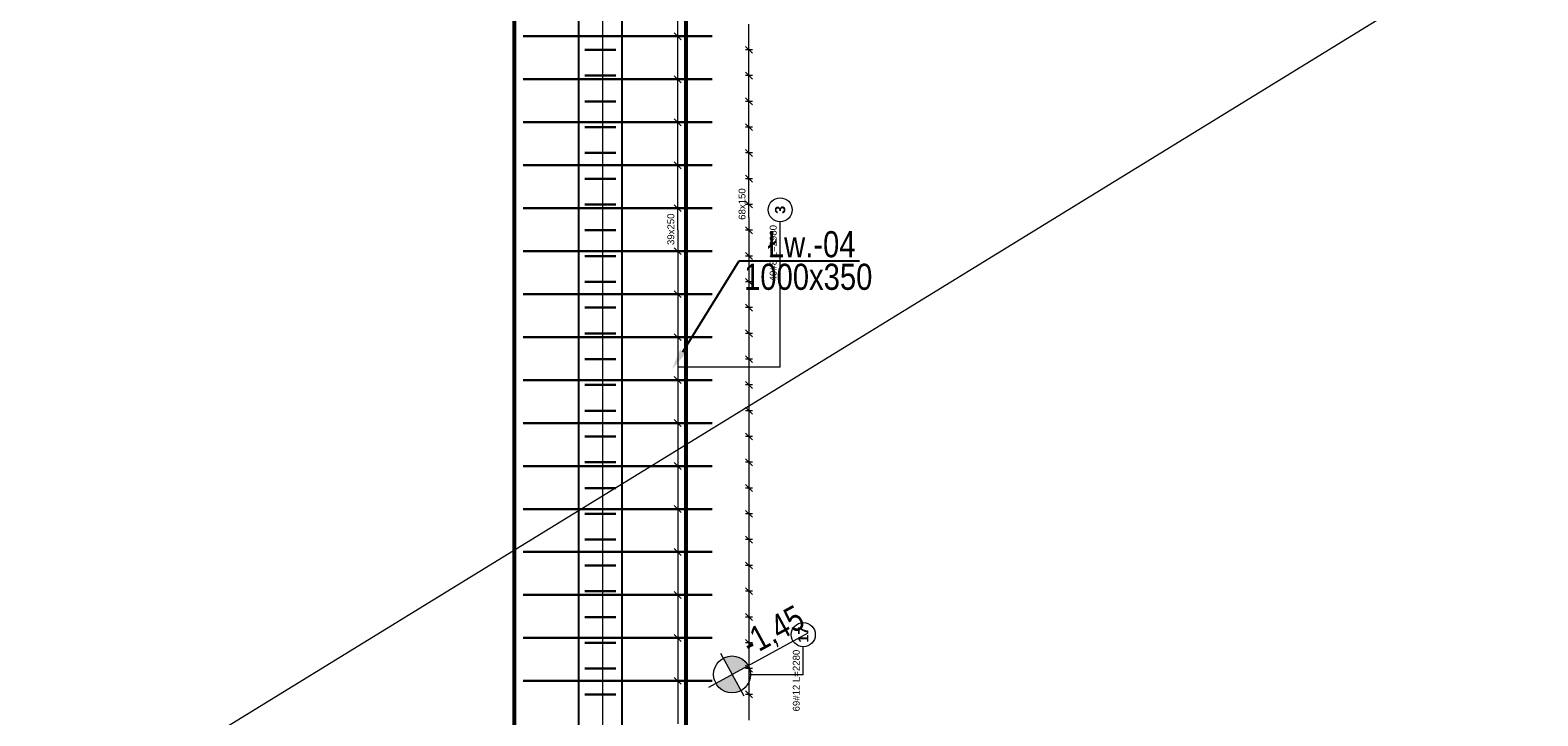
# Model space of a CAD drawing. Extents: x -274995 to 107519, y -337635 to 244261.
# Tile 43 of 49: x 56429 to 65203, y -19084 to -15095. Entities that reach past the tile are written whole.
import ezdxf

# ---------------------------------------------------------------- set-up
doc = ezdxf.new("R2010")
doc.units = 0
doc.header["$LTSCALE"] = 10
doc.header["$MEASUREMENT"] = 0
for name, color, linetype, lineweight in [('P-Linia1a', 142, 'Continuous', 53), ('P-Opis', 1, 'Continuous', 18), ('P-Opis fundamenty', 193, 'Continuous', 9), ('P-Szraf - Ściana wypełniająca', 171, 'Continuous', 0), ('P-Wymiar', 254, 'Continuous', 9), ('P-Ściana żelbetowa', 50, 'Continuous', 30)]:
    doc.layers.add(name, color=color, linetype=linetype, lineweight=lineweight)
doc.layers.add('RCAD_opis rozkładu', color=7, linetype='Continuous')
doc.layers.add('RCAD_rozkład pręta', color=7, linetype='Continuous')
doc.styles.add('_Fd Opis', font='arial.ttf', dxfattribs={"width": 0.8})
doc.styles.add('style1', font='arial.ttf')
doc.styles.add('style3', font='arialbd.ttf')

msp = doc.modelspace()

# ---------------------------------------------------------------- hatches: boundary and pattern name
at = {"layer": 'P-Opis'}
h = msp.add_hatch(color=1, dxfattribs=at)
h.dxf.hatch_style = 1
h.paths.add_polyline_path([(60513.58178, -18843.20461), (60419.23357, -18894.57754, 0.4142135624), (60564.95471, -18937.55283)])
h.paths.add_polyline_path([(60462.20885, -18748.8564), (60513.58178, -18843.20461), (60607.92999, -18791.83169, 0.4142135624)])

# ---------------------------------------------------------------- linework, layer by layer
at = {"layer": 'P-Linia1a'}
for p, q in [((59247.5546, -24425.22732), (59247.5546, -11330.22866)), ((60247.5546, -24425.22732), (60247.5546, -11330.22866))]:
    msp.add_line(p, q, dxfattribs=at)
at = {"layer": 'P-Opis', "color": 1}
for p, q in [((60378.66291, -18916.6684), (60957.04243, -18601.73876)), ((60445.68198, -18718.50421), (60581.48158, -18967.90502))]:
    msp.add_line(p, q, dxfattribs=at)
msp.add_circle((60513.58178, -18843.20461), 107.42794, dxfattribs=at)
at = {"layer": 'P-Opis fundamenty', "linetype": 'ByBlock', "lineweight": -2}
msp.add_line((60554.48943, -16437.65633), (61255.18551, -16437.65633), dxfattribs=at)
msp.add_lwpolyline([(60227.65198, -16965.62451), (60554.48943, -16437.65633)], dxfattribs=at)
at = {"layer": 'P-Opis fundamenty'}
msp.add_solid([(60244.65729, -16976.1516), (60164.48943, -17067.65633), (60210.64668, -16955.09742)], dxfattribs=at)
at = {"layer": 'P-Szraf - Ściana wypełniająca', "color": 4}
msp.add_line((59760.19177, -10821.64548), (59760.19177, -21225.22732), dxfattribs=at)
at = {"layer": 'P-Wymiar', "color": 3}
msp.add_lwpolyline([(42403.52009, -28462.66789), (73922.57125, -9105.20304)], dxfattribs=at)
at = {"layer": 'P-Ściana żelbetowa', "lineweight": 25}
for p, q in [((59622.5546, -24800.22732), (59622.5546, -10955.22866)), ((59872.5546, -10955.22866), (59872.5546, -24800.22732))]:
    msp.add_line(p, q, dxfattribs=at)
at = {"layer": 'RCAD_opis rozkładu', "color": 8, "lineweight": 0}
for p, q in [((60197.5546, -15130.72492), (60197.5546, -14880.72492)), ((60611.84109, -15209.08337), (60611.84109, -15059.08337)), ((60217.5546, -15150.72492), (60177.5546, -15110.72492)), ((60177.5546, -15130.72492), (60217.5546, -15130.72492)), ((60197.5546, -15380.72492), (60197.5546, -15130.72492)), ((60631.84109, -15229.08337), (60591.84109, -15189.08337)), ((60631.84109, -15209.08337), (60591.84109, -15209.08337)), ((60611.84109, -15359.08337), (60611.84109, -15209.08337)), ((60631.84109, -15379.08337), (60591.84109, -15339.08337)), ((60217.5546, -15400.72492), (60177.5546, -15360.72492)), ((60177.5546, -15380.72492), (60217.5546, -15380.72492)), ((60197.5546, -15630.72492), (60197.5546, -15380.72492)), ((60631.84109, -15359.08337), (60591.84109, -15359.08337)), ((60611.84109, -15509.08337), (60611.84109, -15359.08337)), ((60631.84109, -15529.08337), (60591.84109, -15489.08337)), ((60631.84109, -15509.08337), (60591.84109, -15509.08337)), ((60611.84109, -15659.08337), (60611.84109, -15509.08337)), ((60217.5546, -15650.72492), (60177.5546, -15610.72492)), ((60177.5546, -15630.72492), (60217.5546, -15630.72492)), ((60197.5546, -15880.72492), (60197.5546, -15630.72492)), ((60631.84109, -15679.08337), (60591.84109, -15639.08337)), ((60631.84109, -15659.08337), (60591.84109, -15659.08337)), ((60611.84109, -15809.08337), (60611.84109, -15659.08337)), ((60631.84109, -15829.08337), (60591.84109, -15789.08337)), ((60217.5546, -15900.72492), (60177.5546, -15860.72492)), ((60631.84109, -15809.08337), (60591.84109, -15809.08337)), ((60611.84109, -15959.08337), (60611.84109, -15809.08337)), ((60177.5546, -15880.72492), (60217.5546, -15880.72492)), ((60197.5546, -16130.72492), (60197.5546, -15880.72492)), ((60631.84109, -15979.08337), (60591.84109, -15939.08337)), ((60631.84109, -15959.08337), (60591.84109, -15959.08337)), ((60611.84109, -16109.08337), (60611.84109, -15959.08337)), ((60217.5546, -16150.72492), (60177.5546, -16110.72492)), ((60177.5546, -16130.72492), (60217.5546, -16130.72492)), ((60197.5546, -16255.72492), (60197.5546, -16130.72492)), ((60631.84109, -16129.08337), (60591.84109, -16089.08337)), ((60631.84109, -16109.08337), (60591.84109, -16109.08337)), ((60611.84109, -16184.08337), (60611.84109, -16109.08337)), ((60611.84109, -16184.08337), (60611.84109, -16259.08337)), ((60793.92901, -17056.18412), (60793.92901, -16210.06799)), ((60197.5546, -16255.72492), (60197.5546, -16380.72492)), ((60591.84109, -16239.08337), (60631.84109, -16279.08337)), ((60631.84109, -16259.08337), (60591.84109, -16259.08337)), ((60611.84109, -16259.08337), (60611.84109, -16409.08337)), ((60177.5546, -16360.72492), (60217.5546, -16400.72492)), ((60177.5546, -16380.72492), (60217.5546, -16380.72492)), ((60197.5546, -16380.72492), (60197.5546, -16630.72492)), ((60591.84109, -16389.08337), (60631.84109, -16429.08337)), ((60631.84109, -16409.08337), (60591.84109, -16409.08337)), ((60611.84109, -16409.08337), (60611.84109, -16559.08337)), ((60591.84109, -16539.08337), (60631.84109, -16579.08337)), ((60631.84109, -16559.08337), (60591.84109, -16559.08337)), ((60611.84109, -16559.08337), (60611.84109, -16709.08337)), ((60177.5546, -16610.72492), (60217.5546, -16650.72492)), ((60177.5546, -16630.72492), (60217.5546, -16630.72492)), ((60197.5546, -16630.72492), (60197.5546, -16880.72492)), ((60591.84109, -16689.08337), (60631.84109, -16729.08337)), ((60631.84109, -16709.08337), (60591.84109, -16709.08337)), ((60611.84109, -16709.08337), (60611.84109, -16859.08337)), ((60591.84109, -16839.08337), (60631.84109, -16879.08337)), ((60177.5546, -16860.72492), (60217.5546, -16900.72492)), ((60177.5546, -16880.72492), (60217.5546, -16880.72492)), ((60197.5546, -16880.72492), (60197.5546, -17130.72492)), ((60631.84109, -16859.08337), (60591.84109, -16859.08337)), ((60611.84109, -16859.08337), (60611.84109, -17009.08337)), ((60591.84109, -16989.08337), (60631.84109, -17029.08337)), ((60631.84109, -17009.08337), (60591.84109, -17009.08337)), ((60611.84109, -17009.08337), (60611.84109, -17159.08337)), ((60793.92901, -17056.18412), (60197.5546, -17056.18412)), ((60177.5546, -17110.72492), (60217.5546, -17150.72492)), ((60177.5546, -17130.72492), (60217.5546, -17130.72492)), ((60197.5546, -17130.72492), (60197.5546, -17380.72492)), ((60591.84109, -17139.08337), (60631.84109, -17179.08337)), ((60631.84109, -17159.08337), (60591.84109, -17159.08337)), ((60611.84109, -17159.08337), (60611.84109, -17309.08337)), ((60177.5546, -17360.72492), (60217.5546, -17400.72492)), ((60591.84109, -17289.08337), (60631.84109, -17329.08337)), ((60631.84109, -17309.08337), (60591.84109, -17309.08337)), ((60611.84109, -17309.08337), (60611.84109, -17459.08337)), ((60177.5546, -17380.72492), (60217.5546, -17380.72492)), ((60197.5546, -17380.72492), (60197.5546, -17630.72492)), ((60591.84109, -17439.08337), (60631.84109, -17479.08337)), ((60631.84109, -17459.08337), (60591.84109, -17459.08337)), ((60611.84109, -17459.08337), (60611.84109, -17609.08337)), ((60177.5546, -17610.72492), (60217.5546, -17650.72492)), ((60177.5546, -17630.72492), (60217.5546, -17630.72492)), ((60197.5546, -17630.72492), (60197.5546, -17880.72492)), ((60591.84109, -17589.08337), (60631.84109, -17629.08337)), ((60631.84109, -17609.08337), (60591.84109, -17609.08337)), ((60611.84109, -17609.08337), (60611.84109, -17759.08337)), ((60591.84109, -17739.08337), (60631.84109, -17779.08337)), ((60631.84109, -17759.08337), (60591.84109, -17759.08337)), ((60611.84109, -17759.08337), (60611.84109, -17909.08337)), ((60177.5546, -17860.72492), (60217.5546, -17900.72492)), ((60177.5546, -17880.72492), (60217.5546, -17880.72492)), ((60197.5546, -17880.72492), (60197.5546, -18130.72492)), ((60591.84109, -17889.08337), (60631.84109, -17929.08337)), ((60631.84109, -17909.08337), (60591.84109, -17909.08337)), ((60611.84109, -17909.08337), (60611.84109, -18059.08337)), ((60591.84109, -18039.08337), (60631.84109, -18079.08337)), ((60631.84109, -18059.08337), (60591.84109, -18059.08337)), ((60611.84109, -18059.08337), (60611.84109, -18209.08337)), ((60177.5546, -18110.72492), (60217.5546, -18150.72492)), ((60177.5546, -18130.72492), (60217.5546, -18130.72492)), ((60197.5546, -18130.72492), (60197.5546, -18380.72492)), ((60591.84109, -18189.08337), (60631.84109, -18229.08337)), ((60631.84109, -18209.08337), (60591.84109, -18209.08337)), ((60611.84109, -18209.08337), (60611.84109, -18359.08337)), ((60177.5546, -18360.72492), (60217.5546, -18400.72492)), ((60177.5546, -18380.72492), (60217.5546, -18380.72492)), ((60197.5546, -18380.72492), (60197.5546, -18630.72492)), ((60591.84109, -18339.08337), (60631.84109, -18379.08337)), ((60631.84109, -18359.08337), (60591.84109, -18359.08337)), ((60611.84109, -18359.08337), (60611.84109, -18509.08337)), ((60591.84109, -18489.08337), (60631.84109, -18529.08337)), ((60631.84109, -18509.08337), (60591.84109, -18509.08337)), ((60611.84109, -18509.08337), (60611.84109, -18659.08337)), ((60177.5546, -18610.72492), (60217.5546, -18650.72492)), ((60177.5546, -18630.72492), (60217.5546, -18630.72492)), ((60197.5546, -18630.72492), (60197.5546, -18880.72492)), ((60591.84109, -18639.08337), (60631.84109, -18679.08337)), ((60631.84109, -18659.08337), (60591.84109, -18659.08337)), ((60611.84109, -18659.08337), (60611.84109, -18809.08337)), ((60928.31256, -18844.81615), (60928.31256, -18681.77109)), ((60177.5546, -18860.72492), (60217.5546, -18900.72492)), ((60591.84109, -18789.08337), (60631.84109, -18829.08337)), ((60631.84109, -18809.08337), (60591.84109, -18809.08337)), ((60611.84109, -18809.08337), (60611.84109, -18959.08337)), ((60928.31256, -18844.81615), (60611.84109, -18844.81615)), ((60177.5546, -18880.72492), (60217.5546, -18880.72492)), ((60197.5546, -18880.72492), (60197.5546, -19130.72492)), ((60591.84109, -18939.08337), (60631.84109, -18979.08337)), ((60631.84109, -18959.08337), (60591.84109, -18959.08337)), ((60611.84109, -18959.08337), (60611.84109, -19109.08337))]:
    msp.add_line(p, q, dxfattribs=at)
for centre in [(60793.92901, -16140.06799), (60928.31256, -18611.77109)]:
    msp.add_circle(centre, 70, dxfattribs=at)
at = {"layer": 'RCAD_rozkład pręta', "color": 7, "linetype": 'ByBlock', "lineweight": 30}
for p, q in [((59297.5546, -15130.72492), (60397.5546, -15130.72492)), ((59657.5546, -15209.08337), (59837.55387, -15209.08337)), ((59297.5546, -15380.72492), (60397.5546, -15380.72492)), ((59657.5546, -15359.08337), (59837.55387, -15359.08337)), ((59657.5546, -15509.08337), (59837.55387, -15509.08337)), ((59297.5546, -15630.72492), (60397.5546, -15630.72492)), ((59657.5546, -15659.08337), (59837.55387, -15659.08337)), ((59657.5546, -15809.08337), (59837.55387, -15809.08337)), ((59297.5546, -15880.72492), (60397.5546, -15880.72492)), ((59657.5546, -15959.08337), (59837.55387, -15959.08337)), ((59297.5546, -16130.72492), (60397.5546, -16130.72492)), ((59657.5546, -16109.08337), (59837.55387, -16109.08337)), ((59657.5546, -16259.08337), (59837.55387, -16259.08337)), ((59297.5546, -16380.72492), (60397.5546, -16380.72492)), ((59657.5546, -16409.08337), (59837.55387, -16409.08337)), ((59657.5546, -16559.08337), (59837.55387, -16559.08337)), ((59297.5546, -16630.72492), (60397.5546, -16630.72492)), ((59657.5546, -16709.08337), (59837.55387, -16709.08337)), ((59297.5546, -16880.72492), (60397.5546, -16880.72492)), ((59657.5546, -16859.08337), (59837.55387, -16859.08337)), ((59657.5546, -17009.08337), (59837.55387, -17009.08337)), ((59297.5546, -17130.72492), (60397.5546, -17130.72492)), ((59657.5546, -17159.08337), (59837.55387, -17159.08337)), ((59657.5546, -17309.08337), (59837.55387, -17309.08337)), ((59297.5546, -17380.72492), (60397.5546, -17380.72492)), ((59657.5546, -17459.08337), (59837.55387, -17459.08337)), ((59297.5546, -17630.72492), (60397.5546, -17630.72492)), ((59657.5546, -17609.08337), (59837.55387, -17609.08337)), ((59657.5546, -17759.08337), (59837.55387, -17759.08337)), ((59297.5546, -17880.72492), (60397.5546, -17880.72492)), ((59657.5546, -17909.08337), (59837.55387, -17909.08337)), ((59657.5546, -18059.08337), (59837.55387, -18059.08337)), ((59297.5546, -18130.72492), (60397.5546, -18130.72492)), ((59657.5546, -18209.08337), (59837.55387, -18209.08337)), ((59297.5546, -18380.72492), (60397.5546, -18380.72492)), ((59657.5546, -18359.08337), (59837.55387, -18359.08337)), ((59657.5546, -18509.08337), (59837.55387, -18509.08337)), ((59297.5546, -18630.72492), (60397.5546, -18630.72492)), ((59657.5546, -18659.08337), (59837.55387, -18659.08337)), ((59657.5546, -18809.08337), (59837.55387, -18809.08337)), ((59297.5546, -18880.72492), (60397.5546, -18880.72492)), ((59657.5546, -18959.08337), (59837.55387, -18959.08337))]:
    msp.add_line(p, q, dxfattribs=at)

# ---------------------------------------------------------------- texts
at = {"layer": 'P-Opis fundamenty', "style": '_Fd Opis', "width": 0.8}
for s, p in [('Łw.-04', (60722.14612, -16416.33178)), ('1000x350', (60583.71862, -16605.75306))]:
    msp.add_text(s, height=152.1, dxfattribs=at).set_placement(p)
msp.add_text('-1,45', height=146.25, rotation=28.568443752, dxfattribs=at).set_placement((60621.60348, -18739.71901))
at = {"layer": 'RCAD_opis rozkładu', "color": 2, "char_height": 40, "rotation": 90, "style": 'style1'}
for s, insert, attachment_point in [('68x150', (60592.26401, -16198.36032), 7), ('39x250', (60177.99116, -16344.87908), 7), ('40#8 L=2980', (60753.24688, -16392.30537), 5), ('69#12 L=2280', (60887.63044, -18878.85158), 5)]:
    msp.add_mtext(s, dxfattribs=dict(at, insert=insert, attachment_point=attachment_point))
at = {"layer": 'RCAD_opis rozkładu', "color": 1, "char_height": 60, "attachment_point": 5, "rotation": 90, "style": 'style3'}
for s, insert in [('3', (60793.92901, -16140.06799)), ('17', (60928.31256, -18611.77109))]:
    msp.add_mtext(s, dxfattribs=dict(at, insert=insert))

doc.saveas('drawing.dxf')
